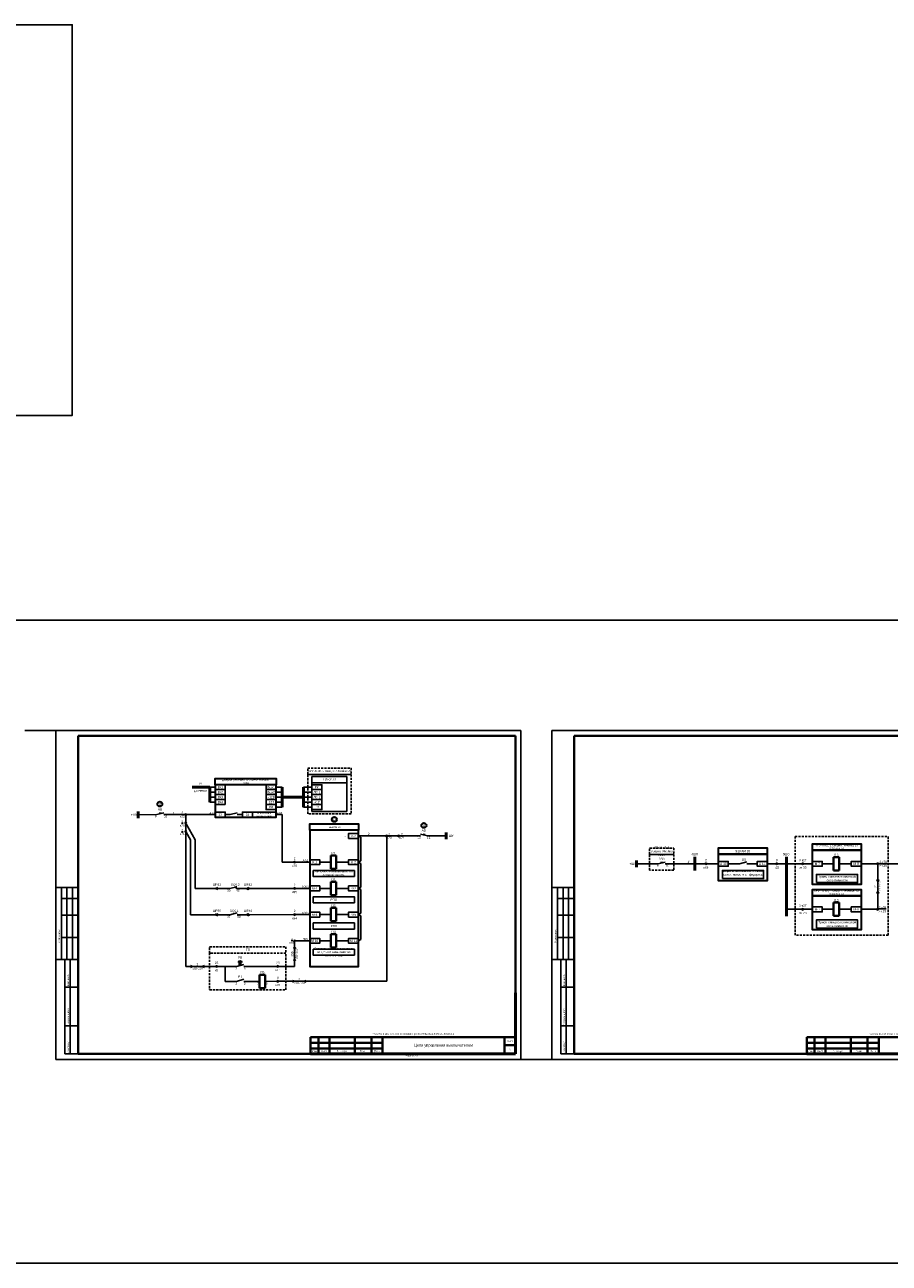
# Model space of a CAD drawing. Header units: millimetres. Extents: x 7700 to 12777, y -2533 to 2568.
# Tile 47 of 74: x 9561 to 10342, y 1295 to 2413. Entities that reach past the tile are written whole.
import ezdxf
from ezdxf.enums import TextEntityAlignment as Align

# ---------------------------------------------------------------- set-up
doc = ezdxf.new("R2010")
doc.units = ezdxf.units.MM
doc.linetypes.add('JIS_02_2.0', pattern=[3, 2, -1])
doc.layers.add('основная 0.5', color=7, linetype='Continuous', lineweight=50)
doc.styles.add('SIMPLEX', font='txt', dxfattribs={"height": 5})

msp = doc.modelspace()

# ---------------------------------------------------------------- hatches: boundary and pattern name
h = msp.add_hatch(color=256)
h.dxf.hatch_style = 1
h.paths.add_polyline_path([(10330.3, 1641.5), (10331.1, 1639.5), (10332, 1641.5)])
h = msp.add_hatch(color=256)
h.dxf.hatch_style = 1
h.paths.add_polyline_path([(10332, 1629), (10331.1, 1631), (10330.3, 1629)])
h = msp.add_hatch(color=256)
h.dxf.hatch_style = 1
h.paths.add_polyline_path([(9803.6, 1580.6), (9804.4, 1578.6), (9805.3, 1580.6)])
h = msp.add_hatch(color=256)
h.dxf.hatch_style = 1
h.paths.add_polyline_path([(9805.3, 1568.1), (9804.4, 1570.1), (9803.6, 1568.1)])
h = msp.add_hatch(color=256)
h.dxf.hatch_style = 1
h.paths.add_polyline_path([(9710.3, 1562.3), (9712.3, 1563.1), (9710.3, 1564)])
h = msp.add_hatch(color=256)
h.dxf.hatch_style = 1
h.paths.add_polyline_path([(9722.9, 1564), (9720.9, 1563.1), (9722.9, 1562.3)])
h = msp.add_hatch(color=256)
h.dxf.hatch_style = 1
h.paths.add_polyline_path([(9802.4, 1548.8), (9804.4, 1549.7), (9802.4, 1550.5)])
h = msp.add_hatch(color=256)
h.dxf.hatch_style = 1
h.paths.add_polyline_path([(9815, 1550.5), (9813, 1549.7), (9815, 1548.8)])

# ---------------------------------------------------------------- linework, layer by layer
at = {"color": 1}
for p, q in [((9560.7, 1776.2), (9588.8, 1776.2)), ((10008.8, 1479.2), (10036.9, 1479.2))]:
    msp.add_line(p, q, dxfattribs=at)
for p, q in [((9588.8, 1479.2), (9588.8, 1776.2)), ((9588.8, 1776.2), (10008.8, 1776.2)), ((9588.8, 1479.2), (9588.8, 1776.2)), ((10008.8, 1479.2), (10008.8, 1776.2)), ((10008.8, 1479.2), (10008.8, 1776.2)), ((10036.9, 1479.2), (10036.9, 1776.2)), ((10036.9, 1776.2), (10456.9, 1776.2)), ((10036.9, 1479.2), (10036.9, 1776.2)), ((9732.8, 1725), (9727.8, 1725)), ((9787.7, 1725), (9793.3, 1725)), ((9812.5, 1725), (9820.1, 1725)), ((9820.1, 1722.7), (9820.1, 1709.2)), ((9829.1, 1722.7), (9829.1, 1709.2)), ((9732.8, 1720.5), (9727.8, 1720.5)), ((9732.8, 1716), (9727.8, 1716)), ((9732.8, 1711.5), (9727.8, 1711.5)), ((9787.7, 1720.5), (9793.3, 1720.5)), ((9787.7, 1716), (9793.3, 1716)), ((9787.7, 1711.5), (9793.3, 1711.5)), ((9812.5, 1720.5), (9820.1, 1720.5)), ((9812.5, 1716), (9820.1, 1716)), ((9812.5, 1711.5), (9820.1, 1711.5)), ((9663.2, 1700.1), (9680, 1700.2)), ((9682.1, 1701.4), (9682.3, 1700.8)), ((9683.8, 1701.8), (9684, 1701.2)), ((9705.5, 1700.2), (9686.3, 1700.2)), ((9706.1, 1699.5), (9706.1, 1693.3)), ((9706.8, 1700.2), (9732.8, 1700.2)), ((9741.8, 1700.2), (9746.3, 1700.2)), ((9752.7, 1700.2), (9757.3, 1700.2)), ((9787.7, 1707), (9793.3, 1707)), ((9787.7, 1700.2), (9793.3, 1700.2)), ((9793.3, 1700.2), (9793.3, 1657.3)), ((9812.5, 1707), (9820.1, 1707)), ((9706.1, 1691.9), (9706.1, 1685.6)), ((9714.7, 1677.4), (9706.4, 1692)), ((9706.1, 1684.3), (9706.1, 1563.1)), ((9706.1, 1677.4), (9706.1, 1609.8)), ((9710.4, 1677.4), (9706.4, 1684.4)), ((9710.4, 1677.4), (9710.4, 1609.8)), ((9714.7, 1677.4), (9714.7, 1633.5)), ((9862.2, 1680.9), (9864.2, 1679.8)), ((9862.2, 1680.9), (9887, 1680.9)), ((9864.2, 1658.4), (9864.2, 1679.8)), ((9887.6, 1680.3), (9887.6, 1549.7)), ((9888.3, 1680.9), (9897.7, 1680.9)), ((9918.2, 1680.9), (9899.1, 1680.9)), ((9920.7, 1682.5), (9920.5, 1681.9)), ((9922.4, 1682.1), (9922.2, 1681.5)), ((9924.5, 1680.9), (9941.3, 1681.1)), ((9803.8, 1657.3), (9793.3, 1657.3)), ((9818.1, 1657.3), (9805.1, 1657.3)), ((9837.1, 1657.3), (9827.1, 1657.3)), ((9853.2, 1657.3), (9842.1, 1657.3)), ((9862.2, 1657.3), (9864.2, 1658.4)), ((9862.2, 1657.3), (9864.2, 1656.1)), ((9862.2, 1657.3), (9864.2, 1656.1)), ((9864.2, 1634.7), (9864.2, 1656.1)), ((10113.2, 1655.8), (10132.9, 1655.8)), ((10135, 1656.9), (10135.2, 1656.3)), ((10136.7, 1657.4), (10136.9, 1656.7)), ((10139.2, 1655.8), (10166, 1655.8)), ((10175.4, 1655.8), (10166, 1655.8)), ((10187.2, 1655.8), (10176.7, 1655.8)), ((10206.3, 1655.8), (10196.2, 1655.8)), ((10212.9, 1657.7), (10206.3, 1655.8)), ((10222.3, 1655.8), (10212.9, 1655.8)), ((10231.3, 1655.8), (10239.3, 1655.8)), ((10240.6, 1655.8), (10262.8, 1655.8)), ((10264.1, 1655.8), (10272.1, 1655.8)), ((10291.2, 1655.8), (10281.1, 1655.8)), ((10307.2, 1655.8), (10296.2, 1655.8)), ((10316.2, 1655.8), (10330.5, 1655.8)), ((10331.1, 1615.4), (10331.1, 1655.1)), ((10331.8, 1655.8), (10371.7, 1655.8)), ((9608.8, 1634.4), (9588.8, 1634.4)), ((9593.8, 1569.4), (9593.8, 1634.4)), ((9598.8, 1569.4), (9598.8, 1634.4)), ((9603.8, 1569.4), (9603.8, 1634.4)), ((9732.9, 1633.5), (9714.7, 1633.5)), ((9745.9, 1633.5), (9734, 1633.5)), ((9762.6, 1633.5), (9751.7, 1633.5)), ((9803.8, 1633.6), (9763.6, 1633.5)), ((9818.1, 1633.6), (9805.1, 1633.6)), ((9837.1, 1633.6), (9827.1, 1633.6)), ((9853.2, 1633.6), (9842.1, 1633.6)), ((9862.2, 1633.6), (9864.2, 1634.7)), ((9862.2, 1633.6), (9864.2, 1632.5)), ((9864.2, 1632.5), (9864.2, 1611.1)), ((10056.9, 1634.4), (10036.9, 1634.4)), ((10041.9, 1569.4), (10041.9, 1634.4)), ((10046.9, 1569.4), (10046.9, 1634.4)), ((10051.9, 1569.4), (10051.9, 1634.4)), ((10331.1, 1639.5), (10330.3, 1641.5)), ((10332, 1641.5), (10331.1, 1639.5)), ((10331.1, 1639.5), (10331.1, 1631)), ((9593.8, 1624.4), (9608.8, 1624.4)), ((10041.9, 1624.4), (10056.9, 1624.4)), ((10330.3, 1629), (10331.1, 1631)), ((10331.1, 1631), (10332, 1629)), ((9732.9, 1609.8), (9710.4, 1609.8)), ((9740.2, 1609.8), (9734, 1609.8)), ((9745.9, 1609.8), (9740.2, 1609.8)), ((9762.6, 1609.8), (9752.5, 1609.8)), ((9803.8, 1609.9), (9763.6, 1609.8)), ((9818.1, 1609.9), (9805.1, 1609.9)), ((9837.1, 1610), (9827.1, 1609.9)), ((9853.2, 1610), (9842.1, 1610)), ((9862.2, 1609.9), (9864.2, 1611.1)), ((9862.2, 1609.9), (9864.2, 1608.8)), ((10248.6, 1614.7), (10262.8, 1614.7)), ((10264.1, 1614.7), (10272.1, 1614.7)), ((10291.2, 1614.7), (10281.1, 1614.7)), ((10307.2, 1614.7), (10296.2, 1614.7)), ((10316.2, 1614.7), (10330.5, 1614.7)), ((9593.8, 1609.4), (9608.8, 1609.4)), ((9864.2, 1608.8), (9864.2, 1587.4)), ((10041.9, 1609.4), (10056.9, 1609.4)), ((9593.8, 1589.4), (9608.8, 1589.4)), ((10041.9, 1589.4), (10056.9, 1589.4)), ((9804.4, 1578.6), (9803.6, 1580.6)), ((9804.4, 1585.5), (9804.4, 1563.2)), ((9805.3, 1580.6), (9804.4, 1578.6)), ((9818.1, 1586.2), (9805.1, 1586.2)), ((9837.1, 1586.3), (9827.1, 1586.3)), ((9853.2, 1586.3), (9842.1, 1586.3)), ((9862.2, 1586.3), (9864.2, 1587.4)), ((9588.8, 1569.4), (9608.8, 1569.4)), ((9596.8, 1484.2), (9596.8, 1569.4)), ((9601.7, 1484.2), (9601.7, 1569.4)), ((9754.4, 1563.9), (9754.4, 1568.1)), ((9756, 1564.3), (9756, 1568.1)), ((9803.6, 1568.1), (9804.4, 1570.1)), ((9804.4, 1570.1), (9805.3, 1568.1)), ((10036.9, 1569.4), (10056.9, 1569.4)), ((10044.9, 1484.2), (10044.9, 1569.4)), ((10049.8, 1484.2), (10049.8, 1569.4)), ((9733.4, 1563.1), (9706.1, 1563.1)), ((9710.3, 1564), (9712.3, 1563.1)), ((9712.3, 1563.1), (9710.3, 1562.3)), ((9720.9, 1563.1), (9722.9, 1564)), ((9722.9, 1562.3), (9720.9, 1563.1)), ((9751.9, 1563.1), (9734.7, 1563.1)), ((9741.7, 1563.1), (9741.7, 1549.6)), ((9751.9, 1563.1), (9744.6, 1563.1)), ((9758.6, 1565), (9751.9, 1563.1)), ((9788.6, 1563.2), (9758.6, 1563.1)), ((9804.4, 1563.2), (9789.9, 1563.2)), ((9596.8, 1544.4), (9608.8, 1544.4)), ((9741.7, 1549.6), (9751.9, 1549.6)), ((9758.6, 1551.5), (9751.9, 1549.6)), ((9758.6, 1549.6), (9772.8, 1549.6)), ((9788.6, 1549.7), (9777.8, 1549.6)), ((9793.7, 1549.7), (9789.9, 1549.7)), ((9887.6, 1549.7), (9793.7, 1549.7)), ((9802.4, 1550.5), (9804.4, 1549.7)), ((9804.4, 1549.7), (9802.4, 1548.8)), ((9813, 1549.7), (9815, 1550.5)), ((9815, 1548.8), (9813, 1549.7)), ((10044.9, 1544.4), (10056.9, 1544.4)), ((9596.8, 1509.4), (9608.8, 1509.4)), ((10044.9, 1509.4), (10056.9, 1509.4)), ((9588.8, 1479.2), (10008.8, 1479.2)), ((9596.8, 1484.2), (9608.8, 1484.2)), ((10036.9, 1479.2), (10456.9, 1479.2)), ((10044.9, 1484.2), (10056.9, 1484.2))]:
    msp.add_line(p, q)
at = {"lineweight": 40}
for p, q in [((9608.8, 1771.2), (10003.9, 1771.2)), ((10003.9, 1771.2), (10003.9, 1484.2)), ((10056.9, 1771.2), (10452, 1771.2)), ((9842.1, 1663.3), (9837.1, 1663.3)), ((9837.1, 1663.3), (9837.1, 1651.3)), ((9842.1, 1651.3), (9842.1, 1663.3)), ((10296.2, 1661.8), (10291.2, 1661.8)), ((10291.2, 1661.8), (10291.2, 1649.8)), ((10296.2, 1649.8), (10296.2, 1661.8)), ((9842.1, 1651.3), (9837.1, 1651.3)), ((10296.2, 1649.8), (10291.2, 1649.8)), ((9842.1, 1639.6), (9837.1, 1639.6)), ((9837.1, 1639.6), (9837.1, 1627.6)), ((9842.1, 1627.6), (9842.1, 1639.6)), ((9842.1, 1627.6), (9837.1, 1627.6)), ((9842.1, 1615.9), (9837.1, 1615.9)), ((9837.1, 1615.9), (9837.1, 1603.9)), ((9842.1, 1603.9), (9842.1, 1615.9)), ((10291.2, 1620.7), (10291.2, 1608.7)), ((9842.1, 1603.9), (9837.1, 1603.9)), ((10296.2, 1608.7), (10291.2, 1608.7)), ((9842.1, 1592.3), (9837.1, 1592.3)), ((9837.1, 1592.3), (9837.1, 1580.3)), ((9842.1, 1580.3), (9842.1, 1592.3)), ((9842.1, 1580.3), (9837.1, 1580.3)), ((9777.8, 1555.6), (9772.8, 1555.6)), ((9772.8, 1555.6), (9772.8, 1543.6)), ((9777.8, 1543.6), (9777.8, 1555.6)), ((9777.8, 1543.6), (9772.8, 1543.6)), ((9818.9, 1499.2), (9883.9, 1499.2)), ((9993.9, 1499.2), (9993.9, 1484.2)), ((10267, 1499.2), (10332, 1499.2)), ((9818.9, 1494.2), (9883.9, 1494.2)), ((9818.9, 1489.2), (9883.9, 1489.2)), ((9993.9, 1492.2), (10003.9, 1492.2)), ((10267, 1494.2), (10332, 1494.2)), ((10267, 1489.2), (10332, 1489.2)), ((9608.8, 1484.2), (10003.9, 1484.2)), ((10056.9, 1484.2), (10452, 1484.2))]:
    msp.add_line(p, q, dxfattribs=at)
at = {"linetype": 'Continuous', "lineweight": 40}
for p, q in [((9608.8, 1771.2), (9608.8, 1484.2)), ((10056.9, 1771.2), (10056.9, 1484.2))]:
    msp.add_line(p, q, dxfattribs=at)
at = {"lineweight": 50}
for p, q in [((9711.8, 1725), (9727.8, 1725)), ((9727.8, 1711.5), (9727.8, 1725)), ((9793.3, 1725), (9793.3, 1707)), ((9812.5, 1725), (9812.5, 1707)), ((9793.3, 1716), (9812.5, 1716)), ((10166, 1662), (10166, 1649.6)), ((10248.6, 1662), (10248.6, 1620.9)), ((10248.6, 1620.9), (10248.6, 1608.5))]:
    msp.add_line(p, q, dxfattribs=at)
at = {"color": 1, "lineweight": 50}
for p, q in [((9663.2, 1697.1), (9663.2, 1703.1)), ((10113.2, 1652.8), (10113.2, 1658.8))]:
    msp.add_line(p, q, dxfattribs=at)
at = {"color": 7}
for p, q in [((9680, 1700.2), (9686.3, 1701.7)), ((9682.1, 1701.4), (9683.8, 1701.8)), ((9746.3, 1700.2), (9752.7, 1701.7)), ((9924.5, 1680.9), (9918.2, 1682.5)), ((9922.4, 1682.1), (9920.7, 1682.5)), ((10132.9, 1655.8), (10139.2, 1657.3)), ((10135, 1656.9), (10136.7, 1657.4)), ((9745.9, 1633.5), (9752.3, 1635)), ((9751.7, 1633.5), (9751.7, 1635.6)), ((9752.5, 1611.6), (9745.9, 1609.8))]:
    msp.add_line(p, q, dxfattribs=at)
at = {"color": 5, "lineweight": 50}
msp.add_line((9941.3, 1678.1), (9941.3, 1684.1), dxfattribs=at)
at = {"linetype": 'Continuous'}
for p, q in [((9608.8, 1625.2), (9608.8, 1605.2)), ((10056.9, 1625.2), (10056.9, 1605.2)), ((9608.8, 1585.2), (9608.8, 1565.2)), ((10056.9, 1585.2), (10056.9, 1565.2))]:
    msp.add_line(p, q, dxfattribs=at)
at = {"color": 7, "lineweight": 40}
for p, q in [((10296.2, 1620.7), (10291.2, 1620.7)), ((10296.2, 1608.7), (10296.2, 1620.7))]:
    msp.add_line(p, q, dxfattribs=at)
for points in [[(8978, 2413.1), (9603.6, 2413.1), (9603.6, 2060.5), (8978, 2060.5)], [(9820.1, 1728.8), (9851.6, 1728.8), (9851.6, 1703.1), (9820.1, 1703.1)], [(9732.8, 1698), (9741.8, 1698), (9741.8, 1702.5), (9732.8, 1702.5)], [(9766.3, 1698), (9757.3, 1698), (9757.3, 1702.5), (9766.3, 1702.5)], [(9787.7, 1698), (9766.3, 1698), (9766.3, 1702.5), (9787.7, 1702.5)], [(9862.2, 1678.7), (9853.2, 1678.7), (9853.2, 1683.2), (9862.2, 1683.2)], [(9818.1, 1655), (9827.1, 1655), (9827.1, 1659.5), (9818.1, 1659.5)], [(9862.2, 1655), (9853.2, 1655), (9853.2, 1659.5), (9862.2, 1659.5)], [(10187.2, 1653.5), (10196.2, 1653.5), (10196.2, 1658), (10187.2, 1658)], [(10231.3, 1653.5), (10222.3, 1653.5), (10222.3, 1658), (10231.3, 1658)], [(10272.1, 1653.5), (10281.1, 1653.5), (10281.1, 1658), (10272.1, 1658)], [(10316.2, 1653.5), (10307.2, 1653.5), (10307.2, 1658), (10316.2, 1658)], [(9858.5, 1644.2), (9821.3, 1644.2), (9821.3, 1649.7), (9858.5, 1649.7)], [(10190.9, 1642.4), (10228.1, 1642.4), (10228.1, 1649.8), (10190.9, 1649.8)], [(10275.8, 1638.8), (10313, 1638.8), (10313, 1646.2), (10275.8, 1646.2)], [(9818.1, 1631.3), (9827.1, 1631.3), (9827.1, 1635.8), (9818.1, 1635.8)], [(9858.5, 1620.6), (9821.3, 1620.6), (9821.3, 1626.1), (9858.5, 1626.1)], [(9818.1, 1607.7), (9827.1, 1607.7), (9827.1, 1612.2), (9818.1, 1612.2)], [(10316.2, 1612.4), (10307.2, 1612.4), (10307.2, 1616.9), (10316.2, 1616.9)], [(9858.5, 1596.9), (9821.3, 1596.9), (9821.3, 1602.4), (9858.5, 1602.4)], [(10275.8, 1597.7), (10313, 1597.7), (10313, 1605.1), (10275.8, 1605.1)], [(9858.5, 1573.2), (9821.3, 1573.2), (9821.3, 1578.7), (9858.5, 1578.7)]]:
    msp.add_lwpolyline(points, close=True)
at = {"color": 2}
msp.add_lwpolyline([(7702, 1875.8), (12776.6, 1875.8), (12776.6, 1295.2), (7702, 1295.2)], close=True, dxfattribs=at)
at = {"lineweight": 30}
for points in [[(9732.8, 1732.9), (9732.8, 1732.9), (9787.7, 1732.9), (9787.7, 1727.2), (9732.8, 1727.2), (9732.8, 1732.9)], [(9818.1, 1691.8), (9818.1, 1691.8), (9862.2, 1691.8), (9862.2, 1686.1), (9818.1, 1686.1), (9818.1, 1691.8)], [(10187.2, 1670.1), (10187.2, 1670.1), (10231.3, 1670.1), (10231.3, 1664.4), (10187.2, 1664.4), (10187.2, 1670.1)], [(10272.1, 1673.7), (10272.1, 1673.7), (10316.2, 1673.7), (10316.2, 1668), (10272.1, 1668), (10272.1, 1673.7)], [(10272.1, 1632.6), (10272.1, 1632.6), (10316.2, 1632.6), (10316.2, 1626.9), (10272.1, 1626.9), (10272.1, 1632.6)]]:
    msp.add_lwpolyline(points, dxfattribs=at)
at = {"color": 32, "linetype": 'JIS_02_2.0', "true_color": 0xcd6928}
for points in [[(9816.3, 1742.2), (9816.3, 1742.2), (9855.4, 1742.2), (9855.4, 1736.5), (9816.3, 1736.5), (9816.3, 1742.2)], [(10125.1, 1670), (10125.1, 1670), (10147, 1670), (10147, 1664.3), (10125.1, 1664.3), (10125.1, 1670)], [(9727.7, 1580.9), (9727.7, 1580.9), (9796.6, 1580.9), (9796.6, 1575.2), (9727.7, 1575.2), (9727.7, 1580.9)]]:
    msp.add_lwpolyline(points, dxfattribs=at)
for points in [[(9816.3, 1736.5), (9855.4, 1736.5), (9855.4, 1701), (9816.3, 1701)], [(10256.5, 1680.4), (10340.7, 1680.4), (10340.7, 1591.5), (10256.5, 1591.5)], [(10125.1, 1664.3), (10147, 1664.3), (10147, 1650.1), (10125.1, 1650.1)], [(9796.6, 1575.2), (9727.7, 1575.2), (9727.7, 1542.1), (9796.6, 1542.1)]]:
    msp.add_lwpolyline(points, close=True, dxfattribs=at)
for points in [[(9820.1, 1734.5), (9820.1, 1734.5), (9851.6, 1734.5), (9851.6, 1728.8), (9820.1, 1728.8), (9820.1, 1734.5)], [(9734, 1634.5), (9732.9, 1633.5), (9734, 1632.5)], [(9735, 1634.5), (9734, 1633.5), (9735, 1632.5)], [(9761.6, 1634.5), (9762.6, 1633.5), (9761.6, 1632.4)], [(9762.6, 1634.5), (9763.7, 1633.5), (9762.6, 1632.4)], [(9761.6, 1610.8), (9762.6, 1609.8), (9761.6, 1608.7)], [(9762.6, 1610.8), (9763.7, 1609.8), (9762.6, 1608.7)]]:
    msp.add_lwpolyline(points)
at = {"lineweight": 30}
for points in [[(9787.7, 1727.2), (9732.8, 1727.2), (9732.8, 1698), (9760.3, 1698), (9787.7, 1698)], [(9862.2, 1686.1), (9818.1, 1686.1), (9818.1, 1563.2), (9862.2, 1563.2)], [(10272.1, 1668), (10316.2, 1668), (10316.2, 1637.2), (10272.1, 1637.2)], [(10187.2, 1664.4), (10231.3, 1664.4), (10231.3, 1640.4), (10187.2, 1640.4)], [(10272.1, 1626.9), (10316.2, 1626.9), (10316.2, 1596.2), (10272.1, 1596.2)]]:
    msp.add_lwpolyline(points, close=True, dxfattribs=at)
at = {"color": 7}
for points in [[(9741.8, 1722.7), (9732.8, 1722.7), (9732.8, 1727.2), (9741.8, 1727.2)], [(9741.8, 1718.2), (9732.8, 1718.2), (9732.8, 1722.7), (9741.8, 1722.7)], [(9787.7, 1722.7), (9778.7, 1722.7), (9778.7, 1727.2), (9787.7, 1727.2)], [(9787.7, 1718.2), (9778.7, 1718.2), (9778.7, 1722.7), (9787.7, 1722.7)], [(9820.1, 1722.7), (9829.1, 1722.7), (9829.1, 1727.2), (9820.1, 1727.2)], [(9741.8, 1713.7), (9732.8, 1713.7), (9732.8, 1718.2), (9741.8, 1718.2)], [(9741.8, 1709.2), (9732.8, 1709.2), (9732.8, 1713.7), (9741.8, 1713.7)], [(9787.7, 1713.7), (9778.7, 1713.7), (9778.7, 1718.2), (9787.7, 1718.2)], [(9787.7, 1709.2), (9778.7, 1709.2), (9778.7, 1713.7), (9787.7, 1713.7)], [(9820.1, 1713.7), (9829.1, 1713.7), (9829.1, 1718.2), (9820.1, 1718.2)], [(9787.7, 1704.7), (9778.7, 1704.7), (9778.7, 1709.2), (9787.7, 1709.2)], [(9820.1, 1704.7), (9829.1, 1704.7), (9829.1, 1709.2), (9820.1, 1709.2)], [(9862.2, 1631.3), (9853.2, 1631.3), (9853.2, 1635.8), (9862.2, 1635.8)], [(9862.2, 1607.7), (9853.2, 1607.7), (9853.2, 1612.2), (9862.2, 1612.2)], [(10272.1, 1612.4), (10281.1, 1612.4), (10281.1, 1616.9), (10272.1, 1616.9)], [(9818.1, 1584), (9827.1, 1584), (9827.1, 1588.5), (9818.1, 1588.5)], [(9862.2, 1584), (9853.2, 1584), (9853.2, 1588.5), (9862.2, 1588.5)]]:
    msp.add_lwpolyline(points, close=True, dxfattribs=at)
for points in [[(9734, 1610.8), (9732.9, 1609.8), (9734, 1608.8)], [(9735, 1610.8), (9734, 1609.8), (9735, 1608.8)]]:
    msp.add_lwpolyline(points, dxfattribs=at)
at = {"lineweight": 30}
for centre in [(9682.7, 1709.7), (9840.3, 1695.8), (9921.2, 1690.4)]:
    msp.add_circle(centre, 2.25, dxfattribs=at)
for centre in [(9706.1, 1700.2), (9706.1, 1692.6), (9706.1, 1685), (9887.6, 1680.9), (9898.4, 1680.9), (9804.4, 1657.3), (10176, 1655.8), (10239.9, 1655.8), (10263.4, 1655.8), (10331.1, 1655.8), (9804.4, 1633.6), (9804.4, 1609.9), (10263.4, 1614.7), (10331.1, 1614.7), (9804.4, 1586.2), (9734, 1563.1), (9789.2, 1563.2), (9789.2, 1549.7)]:
    msp.add_circle(centre, 0.663)
msp.add_arc((9755.3, 1566.4), 1.84, 13.3704, 166.6296)
at = {"layer": 'основная 0.5', "color": 0}
for p, q in [((10003.9, 1484.2), (10003.9, 1539.2)), ((9818.9, 1484.2), (10003.9, 1484.2)), ((10267, 1484.2), (10452, 1484.2))]:
    msp.add_line(p, q, dxfattribs=at)
at = {"layer": 'основная 0.5', "lineweight": 40}
for p, q in [((9818.9, 1499.2), (9818.9, 1484.2)), ((9825.9, 1484.2), (9825.9, 1499.2)), ((9835.9, 1484.2), (9835.9, 1499.2)), ((9858.9, 1484.2), (9858.9, 1499.2)), ((9873.9, 1484.2), (9873.9, 1499.2)), ((9883.9, 1484.2), (9883.9, 1499.2)), ((9883.9, 1499.2), (10003.9, 1499.2)), ((10267, 1499.2), (10267, 1484.2)), ((10274, 1484.2), (10274, 1499.2)), ((10284, 1484.2), (10284, 1499.2)), ((10307, 1484.2), (10307, 1499.2)), ((10322, 1484.2), (10322, 1499.2)), ((10332, 1484.2), (10332, 1499.2)), ((10332, 1499.2), (10452, 1499.2))]:
    msp.add_line(p, q, dxfattribs=at)

# ---------------------------------------------------------------- texts
at = {"color": 7, "style": 'SIMPLEX'}
for s, p in [('9', (10131.6, 1653.1)), ('10', (10139.5, 1653.1)), ('39', (9743.5, 1630.7)), ('SQ6.2', (9746.9, 1636)), ('40', (9751.7, 1630.7)), ('SQ6.1', (9746, 1612.3)), ('37', (9743.4, 1607)), ('38', (9752.5, 1607)), ('3', (9750.9, 1560.4)), ('5', (9758.5, 1560.4)), ('1', (9750.8, 1546.7)), ('3', (9758.5, 1546.7))]:
    msp.add_text(s, height=2, dxfattribs=at).set_placement(p)
at = {"color": 4, "lineweight": 50, "style": 'SIMPLEX'}
for s, p in [('21Т-23', (10333.6, 1635.4)), ('2Ш-120', (9806.9, 1574.5))]:
    msp.add_text(s, height=2, rotation=90, dxfattribs=at).set_placement(p, align=Align.CENTER)
at = {"linetype": 'Continuous', "style": 'SIMPLEX'}
for s, p in [('Согласовано', (9592.6, 1584.3)), ('Согласовано', (10040.7, 1584.3)), ('Взам.инв.N', (9600.6, 1545.3)), ('Взам.инв.N', (10048.7, 1545.3)), ('Подпись и дата', (9600.6, 1510.3)), ('Подпись и дата', (10048.7, 1510.3)), ('Инв.Nподл.', (9600.6, 1485.3)), ('Инв.Nподл.', (10048.7, 1485.3))]:
    msp.add_text(s, height=1.5, rotation=90, dxfattribs=at).set_placement(p)
at = {"color": 4, "style": 'SIMPLEX'}
for p in [(9716.8, 1560.6), (9808.9, 1547.2)]:
    msp.add_text('2Ш-120', height=1.97, dxfattribs=at).set_placement(p, align=Align.CENTER)
at = {"color": 7, "attachment_point": 5, "style": 'SIMPLEX'}
for s, insert, char_height, width in [('Дверка релейного отсека ячейки.\\P УИР', (9760.3, 1730.1), 2, 54.956), ('{\\C256;КРУ-6 кВ. 1 секция. Ячейка 15}', (9835.9, 1739.3), 2, 39.149), ('от световых датчиков', (9719.3, 1725), 2, 13.047), ('Вх1', (9737.3, 1725), 2, 9), ('Вх2', (9737.3, 1720.5), 2, 9), ('Вых1', (9783.2, 1725), 2, 9), ('Вых2', (9783.2, 1720.5), 2, 9), ('ЛС-1', (9824.6, 1720.5), 2, 9), ('РИ', (9824.6, 1725), 2, 9), ('{\\C256; ЦБ-02.01}', (9835.9, 1731.7), 2, 31.581), ('Вх3', (9737.3, 1716), 2, 9), ('Вх4', (9737.3, 1711.5), 2, 9), ('+12В', (9783.2, 1716), 2, 9), ('-12В', (9783.2, 1711.5), 2, 9), ('ЛС-2', (9824.6, 1716), 2, 9), ('+12', (9824.6, 1711.5), 2, 9), ('+ШУ', (9659.5, 1700.1), 2, 7.51), ('9', (9678.9, 1698.6), 2, 9), ('АВ', (9682.9, 1704.8), 2, 9), ('10', (9687.8, 1698.5), 2, 9), ('1', (9695.1, 1701.4), 2, 9), ('2\\P\\pt8;к72', (9703.1, 1700.2), 2, 9), ('A23', (9729.8, 1701.4), 2, 9), ('23', (9737.3, 1700.2), 2, 9), ('24', (9761.8, 1700.2), 2, 9), ('РИ', (9783.2, 1707), 2, 9), ('A24', (9790.8, 1701.4), 2, 9), ('-12', (9824.6, 1707), 2, 9), ('\\P{\\L2\\P\\pt8;}к70', (9703, 1693.7), 2, 9), ('{\\C256;SEPAM 20}', (9840.6, 1688.9), 1.6, 45.073), ('\\P{\\L2\\P\\pt8;}к71', (9703, 1686.1), 2, 9), ('-', (9850.1, 1680.9), 2, 9), ('A-2', (9857.7, 1680.9), 2, 9), ('2', (9871.4, 1682.8), 2, 9), ('2\\P\\pt8;к73', (9889.9, 1680.9), 2, 9), ('2\\P\\pt8;К74', (9901.4, 1680.9), 2, 9), ('12', (9916.9, 1679.4), 2, 9), ('АВ', (9921.1, 1685.9), 2, 9), ('11', (9925.5, 1679.3), 2, 9), ('\\pt6;-ШУ', (9945.3, 1681.1), 2, 8.09), ('I21', (9839.6, 1665.5), 2, 9), ('{\\C256;КРУ-6 кВ, 1 секция. Ячейка №14}', (10136, 1667.2), 2, 21.892), ('4ШО', (10165.9, 1664.5), 2, 2.828), ('{\\C256;SEPAM 20}', (10209.2, 1667.2), 2, 44.125), ('5ШО', (10248.5, 1664.5), 2, 2.828), ('{\\C256;КРУ-6 кВ, 1 секция. Ячейка 14\\PSEPAM 40}', (10294.1, 1670.9), 2, 44.125), ('2\\P\\pt10;\\P\\pt8;к79', (9804.4, 1657.3), 2, 9), ('A24', (9814.1, 1658.7), 2, 9), ('К-1', (9822.6, 1657.3), 2, 9), ('K-2', (9857.7, 1657.3), 2, 9), ('+ШУ', (10109.9, 1655.8), 2, 6.532), ('2АВ', (10135.9, 1660.4), 2, 2.828), ("1'", (10160.4, 1657.5), 2, 9.548), ('2\\P\\pt10;\\P\\pt8;к68', (10176, 1655.8), 2, 2.828), ('A-10', (10191.7, 1655.8), 2, 9), ('О3', (10210.2, 1659.4), 2, 2.828), ('A-11', (10226.8, 1655.8), 2, 9), ('3\\P\\pt10;\\P\\pt8;к28', (10239.9, 1655.8), 2, 2.828), ('\\pt10;3-к27\\P\\P\\pt8;яч.35', (10263.4, 1655.8), 2, 2.828), ('M-7', (10276.6, 1655.8), 2, 9), ('I13', (10293.7, 1664), 2, 9), ('M-8', (10311.7, 1655.8), 2, 9), ('\\pt10;2-к78\\P\\pt8;яч.35', (10336, 1655.8), 2, 8.824), ('Отключени{\\C256;е выключателя о}т дуговой защиты ', (9839.9, 1647), 2, 37.219), ('Выдача сигнала логической\\P селективности от фидерных ячеек', (10209.5, 1646.1), 2, 37.219), ('Прием сигнала логической селективности', (10294.4, 1642.5), 2, 37.219), ('ШР41', (9734.2, 1637), 2, 9), ('ШР42', (9762.3, 1637), 2, 9), ('2\\P\\pt10;\\P\\pt8;к95', (9804.4, 1633.6), 2, 9), ('1006', (9814.1, 1635.1), 2, 9), ('M-1', (9822.6, 1633.6), 2, 9), ('I11', (9839.6, 1641.8), 2, 9), ('M-2', (9857.7, 1633.6), 2, 9), ('{\\C256;КРУ - 6 кВ, 1 секция. Ячейка 15. \\PSEPAM 40}', (10294.1, 1629.8), 2, 44.125), ('РПО', (9839.9, 1623.3), 2, 9), ('I13', (10293.7, 1622.9), 2, 9), ('ШР39', (9734.2, 1613.4), 2, 9), ('ШР40', (9762.3, 1613.3), 2, 9), ('2\\P\\pt10;\\P\\pt8;к94', (9804.4, 1609.9), 2, 9), ('1005', (9814.1, 1611.4), 2, 9), ('M-4', (9822.6, 1609.9), 2, 9), ('I12', (9839.6, 1618.2), 2, 9), ('M-5', (9857.7, 1609.9), 2, 9), ('3-к27\\P\\pt10;\\P\\pt8;яч.23', (10263.4, 1614.7), 2, 2.828), ('M-7', (10276.6, 1614.7), 2, 9), ('M-8', (10311.7, 1614.7), 2, 9), ('\\pt10;{\\L3-к28\\P\\pt8;}яч.23', (10335.4, 1614.7), 2, 2.828), ('РПВ', (9839.9, 1599.6), 2, 9), ('Прием сигнала логической селективности', (10294.4, 1601.4), 2, 37.219), ('{\\L2\\P\\pt8;}к91', (9802, 1586.2), 2, 9), ('055', (9814.1, 1587.7), 2, 9), ('M-10', (9822.6, 1586.3), 2, 9), ('I14', (9839.6, 1594.5), 2, 9), ('M-11', (9857.7, 1586.3), 2, 9), ('{\\C256;ТП}', (9762.2, 1578.1), 2, 9), ('Отключение выключателя от защиты от замыкания на землю 0,4 кВ', (9839.9, 1576), 1.9, 37.219), ('\\pt10;23\\P\\P\\pt8;к5', (9734, 1563.1), 2, 9), ('РВ', (9755.3, 1571.2), 2, 9), ('23\\P\\pt10;\\P\\pt8;к11', (9789.2, 1563.2), 2, 9), ('РВ', (9775.3, 1557.9), 2, 5), ('\\pt10;4\\P\\P\\pt8;к28', (9789.2, 1549.7), 2, 9), ('7', (9771.4, 1547.7), 2, 9), ('8', (9779.1, 1547.7), 2, 9)]:
    msp.add_mtext(s, dxfattribs=dict(at, insert=insert, char_height=char_height, width=width))
at = {"attachment_point": 5, "style": 'SIMPLEX'}
for s, insert, char_height, width in [('11', (9682.7, 1709.7), 2, 4.387), ('Отключение выключателя', (9777, 1700.2), 1.6, 21.458), ('12', (9840.3, 1695.8), 2, 4.387), ('11', (9921.2, 1690.4), 2, 4.387)]:
    msp.add_mtext(s, dxfattribs=dict(at, insert=insert, char_height=char_height, width=width))
at = {"lineweight": 50, "char_height": 2, "width": 8.55, "attachment_point": 5, "rotation": 90, "style": 'SIMPLEX'}
for s, insert in [("2'", (10329, 1635.2)), ('055', (9802.3, 1574.3))]:
    msp.add_mtext(s, dxfattribs=dict(at, insert=insert))
at = {"lineweight": 50, "attachment_point": 5, "style": 'SIMPLEX'}
for s, insert, char_height, width in [('1', (9716.6, 1565.2), 2, 8.55), ('РТ', (9755.3, 1554), 2.5, 5), ('2', (9808.7, 1551.8), 2, 8.55)]:
    msp.add_mtext(s, dxfattribs=dict(at, insert=insert, char_height=char_height, width=width))
at = {"lineweight": 35, "attachment_point": 5, "line_spacing_factor": 0.8, "style": 'SIMPLEX'}
for s, insert, char_height, width in [('\\pi-4.8,l6.4,t6.4;*^IСхемы выполнены на основании проекта 59427142.903.015.Э0.22.1-2', (9910.9, 1502.1), 1.6, 185), ('\\pi-4.8,l6.4,t6.4;*^IСхемы выполнены на основании проекта 59427142.903.015.Э0.22.1-2', (10359, 1502.1), 1.6, 185), ('{\\Fromans|c204;Изм.}', (9822.4, 1486.7), 1.6, 7), ('{\\Fromans|c204;Лист}', (9830.9, 1486.7), 1.6, 10), ('{\\Fromans|c0;N \\Fromans|c204;докум.}', (9847.4, 1486.7), 1.6, 23), ('{\\Fromans|c204;Подп.}', (9866.4, 1486.7), 1.6, 15), ('{\\Fromans|c204;Дата}', (9878.9, 1486.7), 1.6, 10), ('Цепи управления выключателем ', (9938.9, 1491.7), 2.5, 110), ('{\\Fromans|c204;Лист}', (9998.9, 1495.7), 1.6, 10), ('{\\Fromans|c204;5}', (9998.9, 1488.2), 1.6, 10), ('{\\Fromans|c204;Изм.}', (10270.5, 1486.7), 1.6, 7), ('{\\Fromans|c204;Лист}', (10279, 1486.7), 1.6, 10), ('{\\Fromans|c0;N \\Fromans|c204;докум.}', (10295.5, 1486.7), 1.6, 23), ('{\\Fromans|c204;Подп.}', (10314.5, 1486.7), 1.6, 15), ('{\\Fromans|c204;Дата}', (10327, 1486.7), 1.6, 10)]:
    msp.add_mtext(s, dxfattribs=dict(at, insert=insert, char_height=char_height, width=width))
at = {"lineweight": 30, "insert": (9904.5, 1483.7), "char_height": 1.6, "attachment_point": 1, "style": 'SIMPLEX'}
msp.add_mtext_dynamic_manual_height_columns('Формат А3', width=45.854, gutter_width=12.5, heights=[0], dxfattribs=at)

doc.saveas('drawing.dxf')
